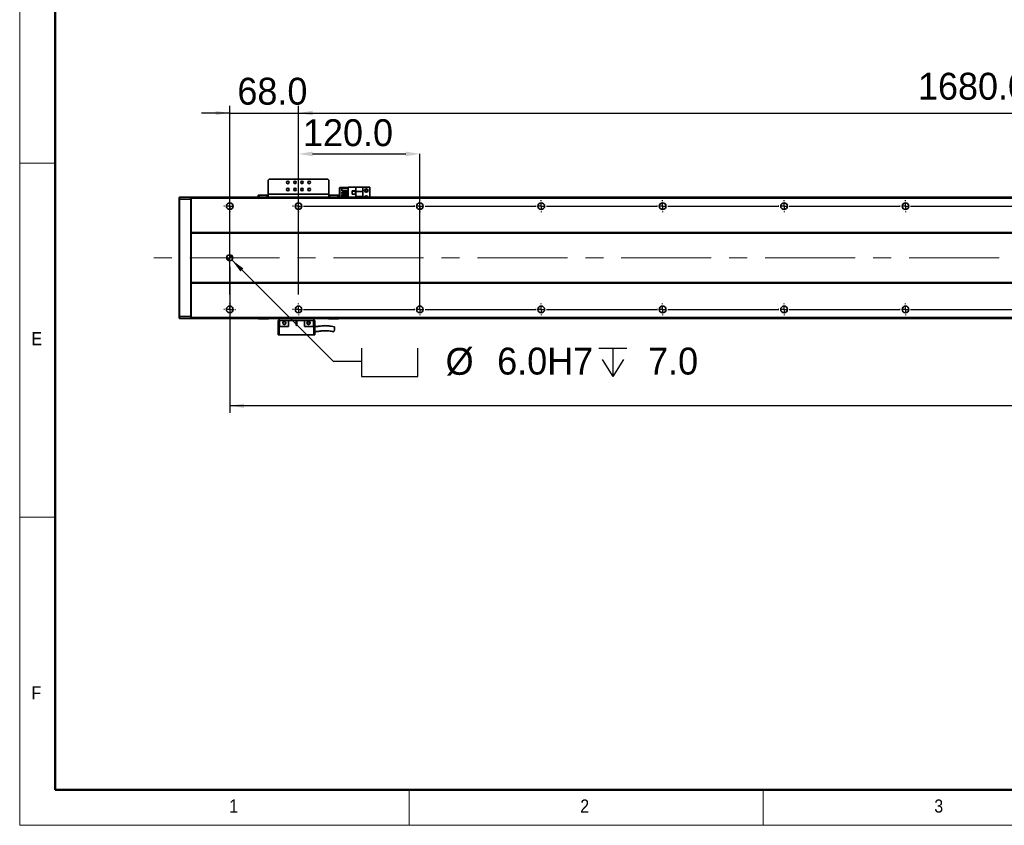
# Model space of a CAD drawing. Header units: millimetres. Extents: x 35 to 2905, y 35 to 2044.
# Tile 1 of 11: x 35 to 1008, y 35 to 831. Entities that reach past the tile are written whole.
import ezdxf

# ---------------------------------------------------------------- set-up
doc = ezdxf.new("R2010")
doc.units = ezdxf.units.MM
doc.header["$LTSCALE"] = 7
doc.header["$PDSIZE"] = -1
doc.linetypes.add('CENTERX2', pattern=[20.32, 12.7, -2.54, 2.54, -2.54])
doc.layers.add('黑色实线', color=7, linetype='Continuous')
doc.styles.add('SLDTEXTSTYLE1', font='Gothic.ttf', dxfattribs={"width": 0.913})
doc.styles.add('SLDTEXTSTYLE8', font='txt')
doc.dimstyles.new('SLDDIMSTYLE0', dxfattribs={"dimtxt": 26.6, "dimasz": 14, "dimexe": 0, "dimexo": 0.0625, "dimgap": 6.65, "dimtad": 2, "dimdec": 1, "dimrnd": 1e-09, "dimzin": 4, "dimdsep": 46, "dimtxsty": 'SLDTEXTSTYLE8', "dimsah": 1, "dimcen": 0.09, "dimadec": 0, "dimazin": 1, "dimtfac": 1, "dimtdec": 1, "dimtmove": 0, "dimatfit": 0, "dimfxl": 0, "dimfrac": 2, "dimtolj": 1, "dimtzin": 12, "dimarcsym": 0})
doc.dimstyles.new('SLDDIMSTYLE4', dxfattribs={"dimtxt": 26.6, "dimasz": 14, "dimexe": 0, "dimexo": 0.0625, "dimgap": 6.65, "dimtad": 0, "dimtih": 1, "dimtoh": 1, "dimdec": 1, "dimrnd": 1e-09, "dimzin": 4, "dimdsep": 46, "dimtxsty": 'SLDTEXTSTYLE8', "dimsah": 1, "dimcen": 0, "dimadec": 0, "dimazin": 1, "dimtfac": 1, "dimtdec": 1, "dimtofl": 0, "dimtmove": 0, "dimatfit": 3, "dimfxl": 0, "dimfrac": 2, "dimtolj": 1, "dimtzin": 12, "dimarcsym": 0})
doc.dimstyles.new('SLDDIMSTYLE5', dxfattribs={"dimtxt": 26.6, "dimasz": 14, "dimexe": 0, "dimexo": 0.0625, "dimgap": 6.65, "dimtad": 2, "dimdec": 1, "dimrnd": 1e-09, "dimzin": 4, "dimdsep": 46, "dimtxsty": 'SLDTEXTSTYLE8', "dimsah": 1, "dimcen": 0.09, "dimadec": 0, "dimazin": 1, "dimtfac": 1, "dimtdec": 1, "dimtofl": 0, "dimtmove": 0, "dimatfit": 3, "dimfxl": 0, "dimfrac": 2, "dimtolj": 1, "dimtzin": 12, "dimarcsym": 0})

# ---------------------------------------------------------------- blocks, each defined once
blk = doc.blocks.new('SW_SYMBOL_HOLE_SPOT')
at = {"layer": '黑色实线', "color": 0}
for p, q in [((0, 6125), (0, 525)), ((11200, 525), (11200, 6125)), ((0, 525), (11200, 525))]:
    blk.add_line(p, q, dxfattribs=at)
blk = doc.blocks.new('SW_SYMBOL_HOLE_DEPTH')
at = {"layer": '黑色实线', "color": 0}
for p, q in [((0, 6125), (5600, 6125)), ((2800, 6125), (2800, 525)), ((700, 3885), (2800, 525)), ((4900, 3885), (2800, 525))]:
    blk.add_line(p, q, dxfattribs=at)
blk = doc.blocks.new('_D_25')
at = {"layer": '黑色实线'}
for p, q in [((244.75, 593.88), (344.85, 493.78)), ((344.85, 493.78), (372.85, 493.78))]:
    blk.add_line(p, q, dxfattribs=at)
blk.add_solid([(244.75, 593.88), (253.16, 582.49), (256.13, 585.46)], dxfattribs=at)
at = {"layer": '黑色实线', "xscale": 0.004985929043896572, "yscale": 0.004985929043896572, "zscale": 0.004985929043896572}
for name, p in [('SW_SYMBOL_HOLE_SPOT', (372.85, 476.17)), ('SW_SYMBOL_HOLE_DEPTH', (607.41, 476.17))]:
    blk.add_blockref(name, p, dxfattribs=at)
at = {"layer": '黑色实线', "char_height": 26.6, "attachment_point": 1, "style": 'SLDTEXTSTYLE8'}
for s, insert in [('%%c', (456.07, 506.92)), (' 6.0H7 ', (497.17, 507.18)), (' 7.0', (646.35, 507.18))]:
    blk.add_mtext(s, dxfattribs=dict(at, insert=insert))
blk = doc.blocks.new('_D_27')
at = {"layer": '黑色实线'}
for p, q in [((242.63, 587.11), (242.63, 442.7)), ((2058.63, 581.57), (2058.63, 442.7)), ((2058.63, 449.7), (242.63, 449.7))]:
    blk.add_line(p, q, dxfattribs=at)
for points in [[(242.63, 449.7), (256.63, 447.6), (256.63, 451.8)], [(2058.63, 449.7), (2044.63, 451.8), (2044.63, 447.6)]]:
    blk.add_solid(points, dxfattribs=at)
at = {"layer": '黑色实线', "insert": (1106.37, 484.6), "char_height": 26.6, "attachment_point": 1, "style": 'SLDTEXTSTYLE8'}
blk.add_mtext('1816.0', dxfattribs=at)
blk = doc.blocks.new('_D_30')
at = {"layer": 'Defpoints', "color": 0}
for p in [(1990.63, 739.05), (310.63, 652.84), (1990.63, 652.84)]:
    blk.add_point(p, dxfattribs=at)
at = {"layer": '黑色实线', "color": 0, "lineweight": -2}
for p, q in [((310.63, 652.9), (310.63, 739.05)), ((324.63, 739.05), (1976.63, 739.05)), ((1990.63, 652.9), (1990.63, 739.05))]:
    blk.add_line(p, q, dxfattribs=at)
at = {"layer": '黑色实线', "color": 0}
for points in [[(324.63, 741.39), (324.63, 736.72), (310.63, 739.05)], [(1976.63, 741.39), (1976.63, 736.72), (1990.63, 739.05)]]:
    blk.add_solid(points, dxfattribs=at)
at = {"layer": '黑色实线', "color": 0, "insert": (1152.15, 778.91), "char_height": 26.6, "attachment_point": 2, "style": 'SLDTEXTSTYLE8'}
blk.add_mtext('\\A1;1680.0=14×120.0（PITCH）', dxfattribs=at)
blk = doc.blocks.new('_D_31')
at = {"layer": 'Defpoints', "color": 0}
for p in [(430.63, 698.7), (310.63, 652.84), (430.63, 545)]:
    blk.add_point(p, dxfattribs=at)
at = {"layer": '黑色实线', "color": 0, "lineweight": -2}
for p, q in [((310.63, 652.9), (310.63, 698.7)), ((324.63, 698.7), (416.63, 698.7)), ((430.63, 545.06), (430.63, 698.7))]:
    blk.add_line(p, q, dxfattribs=at)
at = {"layer": '黑色实线', "color": 0}
for points in [[(324.63, 701.03), (324.63, 696.36), (310.63, 698.7)], [(416.63, 701.03), (416.63, 696.36), (430.63, 698.7)]]:
    blk.add_solid(points, dxfattribs=at)
at = {"layer": '黑色实线', "color": 0, "insert": (359.58, 732.96), "char_height": 26.6, "attachment_point": 2, "style": 'SLDTEXTSTYLE8'}
blk.add_mtext('\\A1;120.0', dxfattribs=at)
blk = doc.blocks.new('_D_32')
at = {"layer": '黑色实线'}
for p, q in [((242.63, 559.73), (242.63, 746.11)), ((310.63, 559.73), (310.63, 746.11)), ((242.63, 739.11), (214.63, 739.11)), ((242.63, 739.11), (310.63, 739.11)), ((310.63, 739.11), (338.63, 739.11))]:
    blk.add_line(p, q, dxfattribs=at)
for points in [[(242.63, 739.11), (228.63, 741.21), (228.63, 737.01)], [(310.63, 739.11), (324.63, 737.01), (324.63, 741.21)]]:
    blk.add_solid(points, dxfattribs=at)
at = {"layer": '黑色实线', "insert": (250.21, 774.01), "char_height": 26.6, "attachment_point": 1, "style": 'SLDTEXTSTYLE8'}
blk.add_mtext('68.0', dxfattribs=at)
blk = doc.blocks.new('SW_CENTERMARKSYMBOL_0')
at = {"layer": '黑色实线', "color": 0}
for p, q in [((-5.08, 0), (-5.84, 0)), ((0, 0), (-2.54, 0)), ((0, 5.08), (0, 5.84)), ((0, 0), (0, 2.54)), ((0, 0), (0, -2.54)), ((0, 0), (2.54, 0)), ((5.08, 0), (5.84, 0)), ((0, -5.08), (0, -5.84))]:
    blk.add_line(p, q, dxfattribs=at)
blk = doc.blocks.new('SW_CENTERMARKSYMBOL_1')
at = {"layer": '黑色实线', "color": 0}
for p, q in [((-188, 107.08), (-188, 107.84)), ((0, 107.08), (0, 107.84)), ((-193.08, 102), (-193.84, 102)), ((-188, 102), (-190.54, 102)), ((-188, 102), (-188, 104.54)), ((-188, 102), (-188, 99.46)), ((-188, 102), (-185.46, 102)), ((0, 102), (-2.54, 102)), ((0, 102), (0, 104.54)), ((0, 102), (0, 99.46)), ((0, 102), (2.54, 102)), ((5.08, 102), (5.84, 102)), ((-188, 96.92), (-188, 96.16)), ((-125.08, 0), (-125.84, 0)), ((-120, 0), (-122.54, 0)), ((-120, 5.08), (-120, 5.84)), ((-120, 0), (-120, 2.54)), ((-120, 0), (-120, -2.54)), ((-120, 0), (-117.46, 0)), ((-114.92, 0), (-5.08, 0)), ((-5.08, 0), (-5.84, 0)), ((0, 0), (-2.54, 0)), ((0, 0), (-2.54, 0)), ((0, 5.08), (0, 5.84)), ((0, 0), (0, 2.54)), ((0, 0), (0, 2.54)), ((0, 0), (0, -2.54)), ((0, 0), (2.54, 0)), ((0, 0), (0, -2.54)), ((0, 0), (2.54, 0)), ((5.08, 0), (5.84, 0)), ((5.08, 0), (114.92, 0)), ((114.92, 0), (114.16, 0)), ((120, 0), (117.46, 0)), ((120, 0), (117.46, 0)), ((120, 0), (117.46, 0)), ((120, 5.08), (120, 5.84)), ((120, 0), (120, 2.54)), ((120, 0), (120, 2.54)), ((120, 0), (120, 2.54)), ((120, 0), (120, -2.54)), ((120, 0), (122.54, 0)), ((120, 0), (120, -2.54)), ((120, 0), (122.54, 0)), ((120, 0), (120, -2.54)), ((120, 0), (122.54, 0)), ((125.08, 0), (125.84, 0)), ((125.08, 0), (234.92, 0)), ((234.92, 0), (234.16, 0)), ((240, 0), (237.46, 0)), ((240, 0), (237.46, 0)), ((240, 0), (237.46, 0)), ((240, 0), (237.46, 0)), ((240, 5.08), (240, 5.84)), ((240, 0), (240, 2.54)), ((240, 0), (240, 2.54)), ((240, 0), (240, 2.54)), ((240, 0), (240, 2.54)), ((240, 0), (240, -2.54)), ((240, 0), (242.54, 0)), ((240, 0), (240, -2.54)), ((240, 0), (242.54, 0)), ((240, 0), (240, -2.54)), ((240, 0), (242.54, 0)), ((240, 0), (240, -2.54)), ((240, 0), (242.54, 0)), ((245.08, 0), (245.84, 0)), ((245.08, 0), (354.92, 0)), ((354.92, 0), (354.16, 0)), ((360, 0), (357.46, 0)), ((360, 0), (357.46, 0)), ((360, 0), (357.46, 0)), ((360, 0), (357.46, 0)), ((360, 0), (357.46, 0)), ((360, 5.08), (360, 5.84)), ((360, 0), (360, 2.54)), ((360, 0), (360, 2.54)), ((360, 0), (360, 2.54)), ((360, 0), (360, 2.54)), ((360, 0), (360, 2.54)), ((360, 0), (360, -2.54)), ((360, 0), (362.54, 0)), ((360, 0), (360, -2.54)), ((360, 0), (362.54, 0)), ((360, 0), (360, -2.54)), ((360, 0), (362.54, 0)), ((360, 0), (360, -2.54)), ((360, 0), (362.54, 0)), ((360, 0), (360, -2.54)), ((360, 0), (362.54, 0)), ((365.08, 0), (365.84, 0)), ((365.08, 0), (474.92, 0)), ((474.92, 0), (474.16, 0)), ((480, 0), (477.46, 0)), ((480, 0), (477.46, 0)), ((480, 0), (477.46, 0)), ((480, 0), (477.46, 0)), ((480, 0), (477.46, 0)), ((480, 0), (477.46, 0)), ((480, 5.08), (480, 5.84)), ((480, 0), (480, 2.54)), ((480, 0), (480, 2.54)), ((480, 0), (480, 2.54)), ((480, 0), (480, 2.54)), ((480, 0), (480, 2.54)), ((480, 0), (480, 2.54)), ((480, 0), (480, -2.54)), ((480, 0), (482.54, 0)), ((480, 0), (480, -2.54)), ((480, 0), (482.54, 0)), ((480, 0), (480, -2.54)), ((480, 0), (482.54, 0)), ((480, 0), (480, -2.54)), ((480, 0), (482.54, 0)), ((480, 0), (480, -2.54)), ((480, 0), (482.54, 0)), ((480, 0), (480, -2.54)), ((480, 0), (482.54, 0)), ((485.08, 0), (485.84, 0)), ((485.08, 0), (594.92, 0)), ((-120, -5.08), (-120, -5.84)), ((0, -5.08), (0, -5.84)), ((120, -5.08), (120, -5.84)), ((240, -5.08), (240, -5.84)), ((360, -5.08), (360, -5.84)), ((480, -5.08), (480, -5.84))]:
    blk.add_line(p, q, dxfattribs=at)
blk = doc.blocks.new('SW_CENTERMARKSYMBOL_2')
at = {"layer": '黑色实线', "color": 0}
for p, q in [((-245.08, 0), (-245.84, 0)), ((-240, 0), (-242.54, 0)), ((-240, 5.08), (-240, 5.84)), ((-240, 0), (-240, 2.54)), ((-240, 0), (-240, -2.54)), ((-240, 0), (-237.46, 0)), ((-234.92, 0), (-125.08, 0)), ((-125.08, 0), (-125.84, 0)), ((-120, 0), (-122.54, 0)), ((-120, 0), (-122.54, 0)), ((-120, 5.08), (-120, 5.84)), ((-120, 0), (-120, 2.54)), ((-120, 0), (-120, 2.54)), ((-120, 0), (-120, -2.54)), ((-120, 0), (-117.46, 0)), ((-120, 0), (-120, -2.54)), ((-120, 0), (-117.46, 0)), ((-114.92, 0), (-114.16, 0)), ((-114.92, 0), (-5.08, 0)), ((-5.08, 0), (-5.84, 0)), ((0, 0), (-2.54, 0)), ((0, 0), (-2.54, 0)), ((0, 0), (-2.54, 0)), ((0, 5.08), (0, 5.84)), ((0, 0), (0, 2.54)), ((0, 0), (0, 2.54)), ((0, 0), (0, 2.54)), ((0, 0), (0, -2.54)), ((0, 0), (2.54, 0)), ((0, 0), (0, -2.54)), ((0, 0), (2.54, 0)), ((0, 0), (0, -2.54)), ((0, 0), (2.54, 0)), ((5.08, 0), (5.84, 0)), ((5.08, 0), (114.92, 0)), ((114.92, 0), (114.16, 0)), ((120, 0), (117.46, 0)), ((120, 0), (117.46, 0)), ((120, 0), (117.46, 0)), ((120, 0), (117.46, 0)), ((120, 5.08), (120, 5.84)), ((120, 0), (120, 2.54)), ((120, 0), (120, 2.54)), ((120, 0), (120, 2.54)), ((120, 0), (120, 2.54)), ((120, 0), (120, -2.54)), ((120, 0), (122.54, 0)), ((120, 0), (120, -2.54)), ((120, 0), (122.54, 0)), ((120, 0), (120, -2.54)), ((120, 0), (122.54, 0)), ((120, 0), (120, -2.54)), ((120, 0), (122.54, 0)), ((125.08, 0), (125.84, 0)), ((125.08, 0), (234.92, 0)), ((234.92, 0), (234.16, 0)), ((240, 0), (237.46, 0)), ((240, 0), (237.46, 0)), ((240, 0), (237.46, 0)), ((240, 0), (237.46, 0)), ((240, 0), (237.46, 0)), ((240, 5.08), (240, 5.84)), ((240, 0), (240, 2.54)), ((240, 0), (240, 2.54)), ((240, 0), (240, 2.54)), ((240, 0), (240, 2.54)), ((240, 0), (240, 2.54)), ((240, 0), (240, -2.54)), ((240, 0), (242.54, 0)), ((240, 0), (240, -2.54)), ((240, 0), (242.54, 0)), ((240, 0), (240, -2.54)), ((240, 0), (242.54, 0)), ((240, 0), (240, -2.54)), ((240, 0), (242.54, 0)), ((240, 0), (240, -2.54)), ((240, 0), (242.54, 0)), ((245.08, 0), (245.84, 0)), ((245.08, 0), (354.92, 0)), ((354.92, 0), (354.16, 0)), ((360, 0), (357.46, 0)), ((360, 0), (357.46, 0)), ((360, 0), (357.46, 0)), ((360, 0), (357.46, 0)), ((360, 0), (357.46, 0)), ((360, 0), (357.46, 0)), ((360, 5.08), (360, 5.84)), ((360, 0), (360, 2.54)), ((360, 0), (360, 2.54)), ((360, 0), (360, 2.54)), ((360, 0), (360, 2.54)), ((360, 0), (360, 2.54)), ((360, 0), (360, 2.54)), ((360, 0), (360, -2.54)), ((360, 0), (362.54, 0)), ((360, 0), (360, -2.54)), ((360, 0), (362.54, 0)), ((360, 0), (360, -2.54)), ((360, 0), (362.54, 0)), ((360, 0), (360, -2.54)), ((360, 0), (362.54, 0)), ((360, 0), (360, -2.54)), ((360, 0), (362.54, 0)), ((360, 0), (360, -2.54)), ((360, 0), (362.54, 0)), ((365.08, 0), (365.84, 0)), ((365.08, 0), (474.92, 0)), ((-240, -5.08), (-240, -5.84)), ((-120, -5.08), (-120, -5.84)), ((0, -5.08), (0, -5.84)), ((120, -5.08), (120, -5.84)), ((240, -5.08), (240, -5.84)), ((360, -5.08), (360, -5.84))]:
    blk.add_line(p, q, dxfattribs=at)
blk = doc.blocks.new('SW_DOWELSYMBOL_4')
at = {"linetype": 'Continuous', "lineweight": 18}
h = blk.add_hatch(color=0, dxfattribs=at)
edge = h.paths.add_edge_path(flags=0)
edge.add_arc((0, 0), 3, 180, 270)
edge.add_line((0, -3), (0, 0))
edge.add_line((0, 0), (-3, 0))
h = blk.add_hatch(color=0, dxfattribs=at)
edge = h.paths.add_edge_path(flags=0)
edge.add_arc((0, 0), 3, 0, 90)
edge.add_line((0, 3), (0, 0))
edge.add_line((0, 0), (3, 0))
at = {"layer": '黑色实线', "color": 0}
blk.add_circle((0, 0), 3, dxfattribs=at)

msp = doc.modelspace()

# ---------------------------------------------------------------- linework, layer by layer
at = {"color": 7, "linetype": 'Continuous', "lineweight": 18}
for p, q in [((35, 2044), (35, 35)), ((70, 2009), (70, 70)), ((35, 689.5), (70, 689.5)), ((70, 339.5), (35, 339.5)), ((70, 70), (2870, 70)), ((420, 35), (420, 70)), ((770, 70), (770, 35)), ((861, 70), (2870, 70)), ((35, 35), (2905, 35))]:
    msp.add_line(p, q, dxfattribs=at)
at = {"color": 7, "linetype": 'Continuous', "lineweight": 50}
for p, q in [((70, 2009), (70, 70)), ((70, 70), (2870, 70))]:
    msp.add_line(p, q, dxfattribs=at)
at = {"color": 7, "linetype": 'Continuous', "lineweight": 35}
for p, q in [((281.6268787, 673.7965202), (280.6268915, 672.7965182)), ((280.6268915, 672.7965182), (280.6268915, 658.9965156)), ((339.626877, 673.7965202), (281.6268787, 673.7965202)), ((340.6268939, 672.7965182), (339.626877, 673.7965202)), ((340.6268939, 658.9965156), (340.6268939, 672.7965182)), ((351.4268979, 665.5016547), (351.1268779, 665.2016571)), ((351.4268979, 665.2016571), (351.1268779, 665.2016571)), ((351.1268779, 655.9965169), (351.1268779, 665.2016571)), ((351.5511438, 665.5016547), (351.4268979, 665.2016571)), ((351.4268979, 665.5016547), (351.5511438, 665.5016547)), ((355.826883, 665.2016571), (351.4268979, 665.2016571)), ((351.4268979, 665.2016571), (351.4268979, 655.9965169)), ((351.5511438, 665.5016547), (355.826883, 665.5016547)), ((353.4268722, 664.5616522), (359.6268877, 664.5616522)), ((353.4268722, 662.0616546), (353.4268722, 664.5616522)), ((353.4268722, 662.0616546), (359.6268877, 662.0616546)), ((355.826883, 665.5016547), (359.6268877, 665.5016547)), ((355.826883, 664.5616522), (355.826883, 665.5016547)), ((355.826883, 661.0216579), (355.826883, 662.0616546)), ((359.6268877, 655.9965169), (359.6268877, 665.8016524)), ((359.6268877, 665.8016524), (367.1768889, 665.8016524)), ((366.9268772, 662.1016568), (363.7268826, 662.1016568)), ((363.7268826, 662.1016568), (363.7268826, 658.9016548)), ((363.8268992, 662.0016551), (363.8268992, 659.0016565)), ((366.8268904, 662.0016551), (363.8268992, 662.0016551)), ((366.8268904, 659.0016565), (366.8268904, 662.0016551)), ((366.9268772, 658.9016548), (366.9268772, 662.1016568)), ((374.1268799, 665.8016524), (367.1768889, 665.8016524)), ((367.1768889, 665.8016524), (367.1768889, 661.5016541)), ((374.1268799, 661.5016541), (374.1268799, 665.8016524)), ((381.1268791, 665.8016524), (374.1268799, 665.8016524)), ((381.1268791, 665.8016524), (381.1268791, 655.9965169)), ((192.626892, 655.6965193), (192.9268822, 655.9965169)), ((192.626892, 653.8722521), (192.626892, 655.6965193)), ((192.626892, 653.8722521), (192.9268822, 653.9965166)), ((192.626892, 538.1207807), (192.626892, 653.8722521)), ((192.9268822, 655.9965169), (192.9268822, 653.9965166)), ((192.9268822, 655.9965169), (204.3268815, 655.9965169)), ((192.9268822, 653.9965166), (192.9268822, 537.9965162)), ((204.3268815, 653.9965166), (192.9268822, 653.9965166)), ((204.3268815, 653.9965166), (204.3268815, 655.9965169)), ((204.6268865, 655.6965193), (204.3268815, 655.9965169)), ((204.3268815, 537.9965162), (204.3268815, 653.9965166)), ((204.6268865, 653.8722521), (204.3268815, 653.9965166)), ((2096.6268465, 655.9965169), (204.6268865, 655.9965169)), ((204.6268865, 654.9965186), (204.6268865, 655.9965169)), ((2096.6268465, 654.9965186), (204.6268865, 654.9965186)), ((204.6268865, 620.9965168), (204.6268865, 654.9965186)), ((270.6269011, 655.9965169), (270.6269011, 657.9965135)), ((270.6269011, 657.9965135), (271.6268882, 657.9965135)), ((271.6268882, 657.9965135), (271.6268882, 655.9965169)), ((271.6268882, 657.9965135), (279.6268746, 657.9965135)), ((279.6268746, 657.9965135), (279.6268746, 655.9965169)), ((280.6268915, 657.9965135), (279.6268746, 657.9965135)), ((340.6268939, 658.9965156), (280.6268915, 658.9965156)), ((280.6268915, 655.9965169), (280.6268915, 658.9965156)), ((340.6268939, 658.9965156), (340.6268939, 655.9965169)), ((341.626881, 657.9965135), (340.6268939, 657.9965135)), ((341.626881, 657.9965135), (341.626881, 655.9965169)), ((341.626881, 657.9965135), (349.6268973, 657.9965135)), ((349.6268973, 655.9965169), (349.6268973, 657.9965135)), ((349.6268973, 657.9965135), (350.6268844, 657.9965135)), ((350.6268844, 657.9965135), (350.6268844, 655.9965169)), ((353.4268722, 659.5216548), (353.4268722, 661.0216579)), ((353.4268722, 661.0216579), (359.6268877, 661.0216579)), ((353.4268722, 659.5216548), (359.6268877, 659.5216548)), ((353.4268722, 658.4816581), (359.6268877, 658.4816581)), ((353.4268722, 656.9816551), (353.4268722, 658.4816581)), ((353.4268722, 656.9816551), (359.6268877, 656.9816551)), ((355.826883, 658.4816581), (355.826883, 659.5216548)), ((355.826883, 655.9965169), (355.826883, 656.9816551)), ((363.7268826, 658.9016548), (366.9268772, 658.9016548)), ((363.8268992, 659.0016565), (366.8268904, 659.0016565)), ((374.1268799, 661.5016541), (367.1768889, 661.5016541)), ((367.1768889, 656.5016514), (367.1768889, 661.5016541)), ((367.1768889, 656.5016514), (374.1268799, 656.5016514)), ((367.1768889, 656.5016514), (367.1768889, 655.9965169)), ((374.1268799, 661.5016541), (374.1268799, 656.5016514)), ((374.1268799, 655.9965169), (374.1268799, 656.5016514)), ((245.6268951, 648.371291), (245.6268951, 645.6217437)), ((2096.6268465, 620.9965168), (204.6268865, 620.9965168)), ((204.6268865, 620.9965168), (204.6268865, 620.4965176)), ((2096.6268465, 620.4965176), (204.6268865, 620.4965176)), ((204.6268865, 571.4965171), (204.6268865, 620.4965176)), ((2096.6268465, 571.4965171), (204.6268865, 571.4965171)), ((204.6268865, 570.9965161), (204.6268865, 571.4965171)), ((2096.6268465, 570.9965161), (204.6268865, 570.9965161)), ((204.6268865, 536.9965179), (204.6268865, 570.9965161)), ((245.6268951, 546.3712892), (245.6268951, 543.6217456)), ((192.626892, 536.2965173), (192.626892, 538.1207807)), ((192.626892, 538.1207807), (192.9268822, 537.9965162)), ((192.626892, 536.2965173), (192.9268822, 535.9965159)), ((192.9268822, 537.9965162), (192.9268822, 535.9965159)), ((192.9268822, 537.9965162), (204.3268815, 537.9965162)), ((204.3268815, 535.9965159), (192.9268822, 535.9965159)), ((204.6268865, 538.1207807), (204.3268815, 537.9965162)), ((204.3268815, 535.9965159), (204.3268815, 537.9965162)), ((204.6268865, 536.2965173), (204.3268815, 535.9965159)), ((2096.6268465, 536.9965179), (204.6268865, 536.9965179)), ((204.6268865, 536.9965179), (204.6268865, 535.9965159)), ((2096.6268465, 535.9965159), (204.6268865, 535.9965159)), ((271.1268946, 535.8016534), (271.1268946, 535.9965159)), ((271.4268848, 535.5016558), (271.1268946, 535.8016534)), ((271.1268946, 535.8016534), (272.1268818, 535.8016534)), ((272.2511574, 535.5016558), (271.4268848, 535.5016558)), ((272.1268818, 535.9965159), (272.1268818, 535.8016534)), ((272.1268818, 535.8016534), (280.126898, 535.8016534)), ((272.2511574, 535.5016558), (272.1268818, 535.8016534)), ((280.0026223, 535.5016558), (272.2511574, 535.5016558)), ((280.0026223, 535.5016558), (280.126898, 535.8016534)), ((280.8268949, 535.5016558), (280.0026223, 535.5016558)), ((280.126898, 535.8016534), (280.126898, 535.9965159)), ((280.126898, 535.8016534), (281.1268851, 535.8016534)), ((281.1268851, 535.8016534), (280.8268949, 535.5016558)), ((281.1268851, 535.9965159), (281.1268851, 535.8016534)), ((291.6268989, 534.1016544), (291.6268989, 535.9965159)), ((325.6268784, 534.1016544), (325.6268784, 535.9965159)), ((340.1269004, 535.8016534), (340.1269004, 535.9965159)), ((340.4268905, 535.5016558), (340.1269004, 535.8016534)), ((340.1269004, 535.8016534), (341.1268875, 535.8016534)), ((341.2511632, 535.5016558), (340.4268905, 535.5016558)), ((341.1268875, 535.9965159), (341.1268875, 535.8016534)), ((341.1268875, 535.8016534), (349.1268739, 535.8016534)), ((341.2511632, 535.5016558), (341.1268875, 535.8016534)), ((349.002628, 535.5016558), (341.2511632, 535.5016558)), ((349.002628, 535.5016558), (349.1268739, 535.8016534)), ((349.8269006, 535.5016558), (349.002628, 535.5016558)), ((349.1268739, 535.8016534), (349.1268739, 535.9965159)), ((349.1268739, 535.8016534), (350.1268908, 535.8016534)), ((350.1268908, 535.8016534), (349.8269006, 535.5016558)), ((350.1268908, 535.9965159), (350.1268908, 535.8016534)), ((290.626882, 534.1016544), (290.626882, 519.7016528)), ((291.8268725, 534.1016544), (290.626882, 534.1016544)), ((291.8268725, 528.1016535), (291.6268989, 528.1016535)), ((291.6268989, 519.7016528), (291.6268989, 528.1016535)), ((291.8268725, 534.1016544), (291.8268725, 528.1016535)), ((300.6268725, 534.1016544), (291.8268725, 534.1016544)), ((291.8268725, 528.1016535), (300.6268725, 528.1016535)), ((300.6268725, 534.1016544), (308.376877, 534.1016544)), ((300.6268725, 534.1016544), (300.6268725, 528.1016535)), ((308.8769004, 534.1016544), (308.376877, 534.1016544)), ((308.376877, 534.1016544), (308.376877, 529.3516523)), ((308.8769004, 534.1016544), (316.6268751, 534.1016544)), ((308.8769004, 529.3516523), (308.8769004, 534.1016544)), ((316.6268751, 528.1016535), (316.6268751, 534.1016544)), ((325.426875, 534.1016544), (316.6268751, 534.1016544)), ((316.6268751, 528.1016535), (325.426875, 528.1016535)), ((321.6361686, 532.1528694), (321.7674181, 531.7488691)), ((325.426875, 528.1016535), (325.426875, 534.1016544)), ((326.6268954, 534.1016544), (325.426875, 534.1016544)), ((325.6268784, 528.1016535), (325.426875, 528.1016535)), ((325.6268784, 528.1016535), (325.6268784, 519.7016528)), ((326.6268954, 519.7016528), (326.6268954, 534.1016544)), ((291.6268989, 519.7016528), (290.626882, 519.7016528)), ((325.6268784, 519.7016528), (291.6268989, 519.7016528)), ((326.6268954, 519.7016528), (325.6268784, 519.7016528))]:
    msp.add_line(p, q, dxfattribs=at)
at = {"color": 8, "linetype": 'Continuous', "lineweight": 35}
for p, q in [((307.8699991, 664.5016527), (306.3837871, 664.5016527)), ((314.8699984, 664.5016527), (313.3837864, 664.5016527))]:
    msp.add_line(p, q, dxfattribs=at)
at = {"color": 7, "linetype": 'Continuous', "lineweight": 35}
for centre, radius in [((300.1268865, 670.4965169), 1.25), ((307.1268865, 670.4965169), 1.25), ((314.1268865, 670.4965169), 1.25), ((321.1268865, 670.4965169), 1.25), ((300.1268865, 663.4965169), 1.25), ((307.1268865, 663.4965169), 1.25), ((314.1268865, 663.4965169), 1.25), ((321.1268865, 663.4965169), 1.25), ((377.6268865, 662.501655), 1.75), ((377.6268865, 662.501655), 1.25), ((242.6268865, 646.9965169), 3.3), ((310.6268865, 646.9965169), 3.3), ((430.6268865, 646.9965169), 3.3), ((550.6268865, 646.9965169), 3.3), ((670.6268865, 646.9965169), 3.3), ((790.6268865, 646.9965169), 3.3), ((910.6268865, 646.9965169), 3.3), ((242.6268865, 595.9965169), 3), ((242.6268865, 544.9965169), 3.3), ((310.6268865, 544.9965169), 3.3), ((430.6268865, 544.9965169), 3.3), ((550.6268865, 544.9965169), 3.3), ((670.6268865, 544.9965169), 3.3), ((790.6268865, 544.9965169), 3.3), ((910.6268865, 544.9965169), 3.3), ((296.6268865, 531.601655), 1.6), ((320.6268865, 531.601655), 1.6)]:
    msp.add_circle(centre, radius, dxfattribs=at)
for centre, radius, start, end in [((377.6268865, 655.501655), 1.75, 16.4260898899, 163.5739101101), ((377.6268865, 655.501655), 1.25, 23.3214650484, 156.6785349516), ((308.6268865, 529.351655), 0.25, 180, 0)]:
    msp.add_arc(centre, radius, start, end, dxfattribs=at)
for points, knots in [([(297.767429, 531.7488691), (297.7866869, 531.6203075), (297.8253897, 531.3619351), (297.7185859, 530.9717144), (297.4964094, 530.625916), (297.1605215, 530.3594443), (296.7426035, 530.2088389), (296.2849839, 530.2015525), (295.850018, 530.3325065), (295.6187317, 530.5147118), (295.5100521, 530.6003286)], [0, 0, 0, 0, 0.1147382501, 0.23059126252, 0.35093007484, 0.4758292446, 0.60545612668, 0.73940388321, 0.87754795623, 1, 1, 1, 1]), ([(296.6085061, 532.9011275), (296.7503926, 532.8740948), (297.0335307, 532.8201504), (297.3870615, 532.5674364), (297.5664412, 532.3184749), (297.6278863, 532.1725632), (297.6361796, 532.1528694)], [0, 0, 0, 0, 0.3223276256, 0.6432129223, 0.9518441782, 1, 1, 1, 1]), ([(320.6268832, 532.7516539), (320.5109152, 532.7414466), (320.2789754, 532.7210316), (319.9626652, 532.5607424), (319.7066958, 532.3208226), (319.534288, 532.0135769), (319.4612055, 531.6694346), (319.4939191, 531.3189978), (319.6296264, 530.9942882), (319.8558746, 530.7247172), (320.1521831, 530.5348363), (320.4915898, 530.4418378), (320.8433287, 530.454213), (321.1752662, 530.5708038), (321.4579307, 530.7810938), (321.6631013, 531.0656763), (321.7816059, 531.3998972), (321.7721473, 531.6325458), (321.7674181, 531.7488691)], [0, 0, 0, 0, 0.0624977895, 0.1249976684, 0.1874971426, 0.2499982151, 0.3124966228, 0.3749963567, 0.4374973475, 0.4999967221, 0.5624980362, 0.6249943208, 0.6874953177, 0.7499948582, 0.81249679, 0.8749971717, 0.9374991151, 1, 1, 1, 1]), ([(321.7674181, 531.7488691), (321.7866921, 531.6203065), (321.8254278, 531.3619307), (321.7185579, 530.9717288), (321.4964361, 530.6259064), (321.1605369, 530.3594459), (320.7426235, 530.2088387), (320.2850015, 530.2015513), (319.8500323, 530.332514), (319.6187312, 530.5147123), (319.5100412, 530.6003286)], [0, 0, 0, 0, 0.11473834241, 0.23059291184, 0.35092628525, 0.475824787, 0.60545097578, 0.7393980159, 0.87754135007, 1, 1, 1, 1]), ([(320.608525, 532.9011275), (320.7503989, 532.8740907), (321.0335296, 532.8201348), (321.3870829, 532.5674578), (321.5664316, 532.3184689), (321.6278752, 532.1725631), (321.6361686, 532.1528694)], [0, 0, 0, 0, 0.3223111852, 0.6432200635, 0.9518434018, 1, 1, 1, 1]), ([(345.9394261, 527.893894), (344.9693659, 528.0487751), (343.1585383, 528.3378942), (340.6897612, 528.7215721), (338.6311009, 528.8903096), (336.7772158, 528.9292146), (334.7445515, 528.8484996), (332.9132073, 528.6416709), (331.4025337, 528.424254), (330.3927947, 528.2731862), (329.3502362, 528.1216742), (328.2874232, 528.0028372), (327.3695827, 527.9253758), (326.8203012, 527.9587277), (326.6268954, 527.9704711)], [0, 0, 0, 0, 0.1557740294, 0.2907859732, 0.3967697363, 0.4749902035, 0.5735898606, 0.7047464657, 0.7546895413, 0.8070874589, 0.8612087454, 0.9159540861, 0.9704068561, 1, 1, 1, 1]), ([(345.3742847, 522.9948914), (345.4088115, 522.9809241), (345.5068631, 522.9412589), (345.6995075, 523.2080906), (345.9140434, 523.7066183), (346.1016671, 524.4032746), (346.2418921, 525.2097288), (346.3194228, 526.0489162), (346.3235393, 526.8289128), (346.2501131, 527.4450057), (346.1181931, 527.8332662), (345.9952198, 527.8636609), (345.9392175, 527.8775027)], [0, 0, 0, 0, 0.0574060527, 0.163025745, 0.2664660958, 0.3699770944, 0.4747885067, 0.5815843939, 0.6902312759, 0.799775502, 0.9088172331, 1, 1, 1, 1]), ([(326.6268954, 522.9852727), (326.862054, 522.9768567), (327.5798726, 522.9511671), (328.7252023, 523.039338), (330.4066548, 523.2324886), (332.1058936, 523.501104), (333.7826754, 523.73106), (335.2308041, 523.8763663), (336.9174613, 523.9619404), (338.8277791, 523.899049), (340.8656718, 523.6748303), (342.9752569, 523.3175005), (344.5223119, 523.0800877), (345.3686818, 522.9502028)], [0, 0, 0, 0, 0.0368682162, 0.1125397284, 0.1785183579, 0.3028051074, 0.3842704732, 0.4445276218, 0.5302864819, 0.6473384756, 0.7447459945, 0.8603544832, 1, 1, 1, 1])]:
    msp.add_open_spline(points, degree=3, knots=knots, dxfattribs=at)
at = {"layer": '黑色实线', "linetype": 'CENTERX2', "lineweight": 18}
msp.add_line((2141.0768865, 595.9965169), (160.1768865, 595.9965169), dxfattribs=at)

# ---------------------------------------------------------------- block references
at = {"layer": '黑色实线'}
for name, p in [('SW_CENTERMARKSYMBOL_1', (430.6268865, 544.9965169)), ('SW_CENTERMARKSYMBOL_2', (550.6268865, 646.9965169)), ('SW_DOWELSYMBOL_4', (242.6268865, 595.9965169)), ('SW_CENTERMARKSYMBOL_0', (242.6268865, 544.9965169))]:
    msp.add_blockref(name, p, dxfattribs=at)

# ---------------------------------------------------------------- texts
at = {"color": 7, "linetype": 'Continuous', "lineweight": 0, "char_height": 12.9645833, "attachment_point": 1, "style": 'SLDTEXTSTYLE1'}
for s, insert in [('E', (46.6666667, 522.5241462)), ('F', (46.6666667, 172.5241462)), ('1', (242.0833333, 60.5241742)), ('2', (589.1666667, 60.5241742)), ('3', (939.1666667, 60.5241742))]:
    msp.add_mtext(s, dxfattribs=dict(at, insert=insert))

# ---------------------------------------------------------------- dimensions: what is measured, and where the dimension line sits
at = {"layer": '黑色实线'}
dim = msp.add_linear_dim(base=(1990.6268865, 739.0517526), p1=(310.6268865, 652.8365169), p2=(1990.6268865, 652.8365169), text='<>=14×120.0（PITCH）', dimstyle='SLDDIMSTYLE5', dxfattribs=at)
dim.commit()
dim.dimension.update_dxf_attribs({"geometry": '_D_30', "text_midpoint": (1152.1464332, 739.0517526), "dimtype": 160})
for base, p1, p2, dimstyle, picture, middle in [((310.6268865, 739.1059945), (242.6268865, 550.8365169), (310.6268865, 550.8365169), 'SLDDIMSTYLE0', '_D_32', (282.9831036, 739.1059945)), ((430.6268865, 698.6961102), (310.6268865, 652.8365169), (430.6268865, 544.9965169), 'SLDDIMSTYLE0', '_D_31', (359.5788479, 698.6961102)), ((242.6268865, 449.7015519), (2058.6268865, 590.4565169), (242.6268865, 595.9965169), 'SLDDIMSTYLE5', '_D_27', (1158.3552727, 449.7015519))]:
    dim = msp.add_linear_dim(base=base, p1=p1, p2=p2, dimstyle=dimstyle, dxfattribs=at)
    dim.commit()
    dim.dimension.update_dxf_attribs({"geometry": picture, "text_midpoint": middle, "dimtype": 160})
dim = msp.add_diameter_dim_2p(p1=(240.5055662, 598.1178373), p2=(244.7482069, 593.8751966), text='{\\fGDT;v} <>H7 {\\fGDT;x} 7.0\\P', dimstyle='SLDDIMSTYLE4', dxfattribs=at)
dim.commit()
dim.dimension.update_dxf_attribs({"geometry": '_D_25', "text_midpoint": (537.6018955, 493.7761837), "dimtype": 163})

doc.saveas('drawing.dxf')
